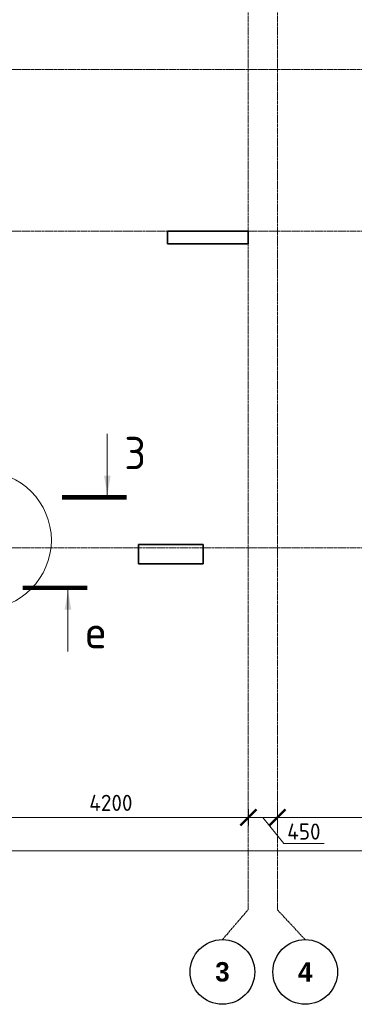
# Model space of a CAD drawing. Header units: millimetres. Extents: x 349531 to 1063351, y -131924 to 96186.
# Tile 61 of 230: x 448913 to 454088, y 15606 to 30837. Entities that reach past the tile are written whole.
import ezdxf

# ---------------------------------------------------------------- set-up
doc = ezdxf.new("R2010")
doc.units = ezdxf.units.MM
doc.linetypes.add('______5', pattern=[1100, 800, -100, 100, -100])
doc.linetypes.add('осевая', pattern=[50.8, 31.75, -6.35, 6.35, -6.35])
doc.layers.add('Колонна_ бетон', color=7, linetype='Continuous', lineweight=50, true_color=0xb4b496)
for name, color, linetype, lineweight in [('Конструкции 0.5', 5, 'Continuous', 50), ('Надписи', 200, 'Continuous', 18), ('Оси', 40, '______5', 18), ('РАЗМЕРЫ', 1, 'Continuous', 9), ('Узлы', 7, 'Continuous', 0)]:
    doc.layers.add(name, color=color, linetype=linetype, lineweight=lineweight)
doc.styles.add('Century Gothic', font='GOTHIC.TTF')
doc.styles.add('GOST-2.304_Type-B', font='GOST_Common.ttf')
doc.dimstyles.new('СПДС', dxfattribs={"dimscale": 100, "dimtxt": 2.5, "dimasz": 2.5, "dimexe": 1.25, "dimexo": 0, "dimtad": 1, "dimdec": 0, "dimtxsty": 'GOST-2.304_Type-B', "dimblk": 'ARCHTICK', "dimcen": 2.5, "dimdle": 2, "dimadec": 0, "dimazin": 2, "dimtfac": 0.75, "dimtdec": 0, "dimtmove": 1, "dimatfit": 3, "dimfxl": 1, "dimtolj": 1, "dimarcsym": 1})

# ---------------------------------------------------------------- blocks, each defined once
blk = doc.blocks.new('_ArchTick')
at = {"color": 0, "linetype": 'ByBlock', "const_width": 0.15}
blk.add_lwpolyline([(-0.5, -0.5), (0.5, 0.5)], dxfattribs=at)
blk = doc.blocks.new('*D1694')
at = {"color": 0, "lineweight": -2, "transparency": 16777216}
for p, q in [((983646, -19381), (983646, -19256)), ((1030446, -19495), (1030446, -19256)), ((983446, -19381), (1030646, -19381))]:
    blk.add_line(p, q, dxfattribs=at)
at = {"layer": 'DEFPOINTS', "color": 0, "transparency": 16777216}
for p in [(983646, -19381), (1030446, -19381), (1030446, -19495)]:
    blk.add_point(p, dxfattribs=at)
at = {"color": 0, "lineweight": -2, "transparency": 16777216, "xscale": 250, "yscale": 250, "zscale": 250, "rotation": 180}
blk.add_blockref('_ArchTick', (983646, -19381), dxfattribs=at)
at = {"color": 0, "lineweight": -2, "transparency": 16777216, "xscale": 250, "yscale": 250, "zscale": 250}
blk.add_blockref('_ArchTick', (1030446, -19381), dxfattribs=at)
at = {"color": 0, "transparency": 16777216, "insert": (1001863, -19270), "char_height": 250, "width": 104166.67, "attachment_point": 5, "style": 'GOST-2.304_Type-B'}
blk.add_mtext('\\A1;46800', dxfattribs=at)
blk = doc.blocks.new('NSY101')
at = {"color": 0, "linetype": 'ByBlock', "lineweight": -2}
blk.add_circle((0, 0), 50, dxfattribs=at)
blk = doc.blocks.new('СЛОЖНЫЙ_ОБЪЕКТ_48')
at = {"layer": 'Оси', "color": 16, "linetype": 'Continuous', "lineweight": 25, "transparency": 33554687, "xscale": 9.999999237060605, "yscale": 9.999999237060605, "zscale": 9.999999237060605}
blk.add_blockref('NSY101', (13893, -43009), dxfattribs=at)
at = {"layer": 'Оси', "color": 16, "linetype": 'Continuous', "lineweight": 25, "transparency": 33554687, "insert": (13893, -43009), "char_height": 300, "width": 385, "attachment_point": 5, "style": 'Century Gothic'}
blk.add_mtext('\\A1;{\\fCentury Gothic|i0|b1;\\H300.000000;\\W1.000000;\\C16;4}\\P', dxfattribs=at)
blk = doc.blocks.new('СЛОЖНЫЙ_ОБЪЕКТ_49')
at = {"layer": 'Оси', "color": 16, "linetype": 'Continuous', "lineweight": 25, "transparency": 33554687, "xscale": 9.999999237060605, "yscale": 9.999999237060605, "zscale": 9.999999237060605}
blk.add_blockref('NSY101', (12613, -43009), dxfattribs=at)
at = {"layer": 'Оси', "color": 16, "linetype": 'Continuous', "lineweight": 25, "transparency": 33554687, "insert": (12613, -43009), "char_height": 300, "width": 385, "attachment_point": 5, "style": 'Century Gothic'}
blk.add_mtext('\\A1;{\\fCentury Gothic|i0|b1;\\H300.000000;\\W1.000000;\\C16;3}\\P', dxfattribs=at)
blk = doc.blocks.new('*D1681')
at = {"color": 0, "lineweight": -2, "transparency": 16777216}
for p, q in [((987546, -18864), (992146, -18864)), ((987746, -18864), (987746, -18739)), ((991946, -18864), (991946, -18739))]:
    blk.add_line(p, q, dxfattribs=at)
at = {"layer": 'DEFPOINTS', "color": 0, "transparency": 16777216}
for p in [(987746, -18864), (991946, -18864), (991946, -18864)]:
    blk.add_point(p, dxfattribs=at)
at = {"color": 0, "lineweight": -2, "transparency": 16777216, "xscale": 250, "yscale": 250, "zscale": 250, "rotation": 180}
blk.add_blockref('_ArchTick', (987746, -18864), dxfattribs=at)
at = {"color": 0, "lineweight": -2, "transparency": 16777216, "xscale": 250, "yscale": 250, "zscale": 250}
blk.add_blockref('_ArchTick', (991946, -18864), dxfattribs=at)
at = {"color": 0, "transparency": 16777216, "insert": (989820, -18639), "char_height": 250, "width": 83333.33, "attachment_point": 5, "style": 'GOST-2.304_Type-B'}
blk.add_mtext('\\A1;4200', dxfattribs=at)
blk = doc.blocks.new('*D1682')
at = {"color": 0, "lineweight": -2, "transparency": 16777216}
for p, q in [((992196, -18864), (997196, -18864)), ((992396, -18864), (992396, -18739)), ((996996, -18864), (996996, -18739))]:
    blk.add_line(p, q, dxfattribs=at)
at = {"layer": 'DEFPOINTS', "color": 0, "transparency": 16777216}
for p in [(992396, -18864), (996996, -18864), (996996, -18864)]:
    blk.add_point(p, dxfattribs=at)
at = {"color": 0, "lineweight": -2, "transparency": 16777216, "xscale": 250, "yscale": 250, "zscale": 250, "rotation": 180}
blk.add_blockref('_ArchTick', (992396, -18864), dxfattribs=at)
at = {"color": 0, "lineweight": -2, "transparency": 16777216, "xscale": 250, "yscale": 250, "zscale": 250}
blk.add_blockref('_ArchTick', (996996, -18864), dxfattribs=at)
at = {"color": 0, "transparency": 16777216, "insert": (994670, -18639), "char_height": 250, "width": 83333.33, "attachment_point": 5, "style": 'GOST-2.304_Type-B'}
blk.add_mtext('\\A1;4600', dxfattribs=at)
blk = doc.blocks.new('*D1692')
at = {"color": 0, "lineweight": -2, "transparency": 16777216}
for p, q in [((992596, -18864), (991746, -18864)), ((991946, -18739), (991946, -18989)), ((992171, -18864), (992493, -19270)), ((992396, -18802), (992396, -18989)), ((992493, -19270), (993118, -19270))]:
    blk.add_line(p, q, dxfattribs=at)
at = {"layer": 'DEFPOINTS', "color": 0, "transparency": 16777216}
for p in [(991946, -18739), (991946, -18864), (992396, -18802)]:
    blk.add_point(p, dxfattribs=at)
at = {"color": 0, "lineweight": -2, "transparency": 16777216, "xscale": 250, "yscale": 250, "zscale": 250, "rotation": 180}
blk.add_blockref('_ArchTick', (991946, -18864), dxfattribs=at)
at = {"color": 0, "lineweight": -2, "transparency": 16777216, "xscale": 250, "yscale": 250, "zscale": 250}
blk.add_blockref('_ArchTick', (992396, -18864), dxfattribs=at)
at = {"color": 0, "transparency": 16777216, "insert": (992805, -19083), "char_height": 250, "attachment_point": 5, "style": 'GOST-2.304_Type-B'}
blk.add_mtext('\\A1;450', dxfattribs=at)
blk = doc.blocks.new('стены техподполья')
at = {"layer": 'Колонна_ бетон', "color": 180, "linetype": 'Continuous', "lineweight": 35, "transparency": 33554687}
for p, q in [((463986, -12144), (463986, -12144)), ((463986, -12144), (463986, -12344)), ((465236, -12144), (463986, -12144)), ((465236, -12144), (465236, -12144)), ((465236, -12344), (465236, -12144)), ((463986, -12344), (463986, -12344)), ((463986, -12344), (465236, -12344)), ((465236, -12344), (465236, -12344)), ((463536, -16994), (463536, -17294)), ((463536, -16994), (464536, -16994)), ((464536, -16994), (464536, -17294)), ((464536, -17294), (463536, -17294))]:
    blk.add_line(p, q, dxfattribs=at)
blk = doc.blocks.new('оси2')
at = {"layer": 'Оси', "color": 16, "linetype": 'осевая', "lineweight": 0, "transparency": 33554687}
for p, q in [((991945.5, 4955.2), (991945.5, -20287.7)), ((992395.5, 4955.2), (992395.5, -20293.6)), ((979200, -7292.9), (1032582.1, -7292.9)), ((979200, -9792.9), (1032582.1, -9792.9)), ((979200, -14692.9), (1032582.1, -14692.9)), ((991545, -20755.1), (991945.5, -20287.7)), ((992825, -20755.1), (992395.5, -20293.6))]:
    blk.add_line(p, q, dxfattribs=at)
at = {"layer": 'Оси', "color": 16, "linetype": 'Continuous', "lineweight": 25, "transparency": 33554687}
for name in ['СЛОЖНЫЙ_ОБЪЕКТ_49', 'СЛОЖНЫЙ_ОБЪЕКТ_48']:
    blk.add_blockref(name, (978932, 21754.4), dxfattribs=at)
for base, p1, p2, picture, middle in [((991945.5, -18864.1), (987745.5, -18864.1), (991945.5, -18864.1), '*D1681', (989820.4, -18864.1)), ((996995.5, -18864.1), (992395.5, -18864.1), (996995.5, -18864.1), '*D1682', (994670.4, -18864.1)), ((1030445.5, -19380.9), (983645.5, -19380.9), (1030445.5, -19495.3), '*D1694', (1001863, -19495.3))]:
    dim = blk.add_linear_dim(base=base, p1=p1, p2=p2, dimstyle='СПДС', override={"dimgap": 1})
    dim.commit()
    dim.dimension.update_dxf_attribs({"geometry": picture, "text_midpoint": middle, "dimtype": 160})
dim = blk.add_linear_dim(base=(991945.5, -18864.1), p1=(992395.5, -18801.6), p2=(991945.5, -18739.1), dimstyle='СПДС')
dim.commit()
dim.dimension.update_dxf_attribs({"geometry": '*D1692', "text_midpoint": (992555.1, -19270.3), "dimtype": 160})

msp = doc.modelspace()

# ---------------------------------------------------------------- linework, layer by layer
at = {"layer": 'Надписи', "color": 0}
msp.add_circle((448339.2, 22785.5, 520), 1064.1, dxfattribs=at)
at = {"layer": 'Узлы', "color": 1, "linetype": 'Continuous', "lineweight": 0}
for p, q in [((450268.2, 23483.3), (450268.2, 24433.3)), ((449659.8, 22014, 360), (449659.8, 21064, 360))]:
    msp.add_line(p, q, dxfattribs=at)
at = {"layer": 'Узлы', "color": 1, "linetype": 'Continuous', "lineweight": 0, "const_width": 70}
msp.add_lwpolyline([(450568.2, 23448.3), (449568.2, 23448.3)], dxfattribs=at)
at = {"layer": 'Узлы', "color": 1, "linetype": 'Continuous', "lineweight": 0, "const_width": 70, "elevation": 360}
msp.add_lwpolyline([(449959.8, 22049), (448959.8, 22049)], dxfattribs=at)
at = {"layer": 'Узлы', "color": 1, "linetype": 'Continuous', "lineweight": 0}
for points in [[(450268.2, 23483.3), (450318.5, 23783.8), (450218, 23783.8)], [(449659.8, 22014, 360), (449609.5, 21713.5, 360), (449710.1, 21713.5, 360)]]:
    msp.add_solid(points, dxfattribs=at)

# ---------------------------------------------------------------- block references
at = {"layer": 'Конструкции 0.5'}
msp.add_blockref('стены техподполья', (-12786.7, 39712.1, 160), dxfattribs=at)
at = {"layer": 'РАЗМЕРЫ'}
msp.add_blockref('оси2', (-539496.3, 37361.4, -200), dxfattribs=at)

# ---------------------------------------------------------------- texts
at = {"layer": 'Узлы', "color": 1, "linetype": 'Continuous', "lineweight": 0, "char_height": 500, "attachment_point": 5, "style": 'GOST-2.304_Type-B'}
for s, heights, insert in [('3', [0], (450698.2, 24133.3)), ('е', [500], (450089.8, 21364, 360))]:
    msp.add_mtext_dynamic_manual_height_columns(s, width=723.88, gutter_width=25, heights=heights, dxfattribs=dict(at, insert=insert))

doc.saveas('drawing.dxf')
